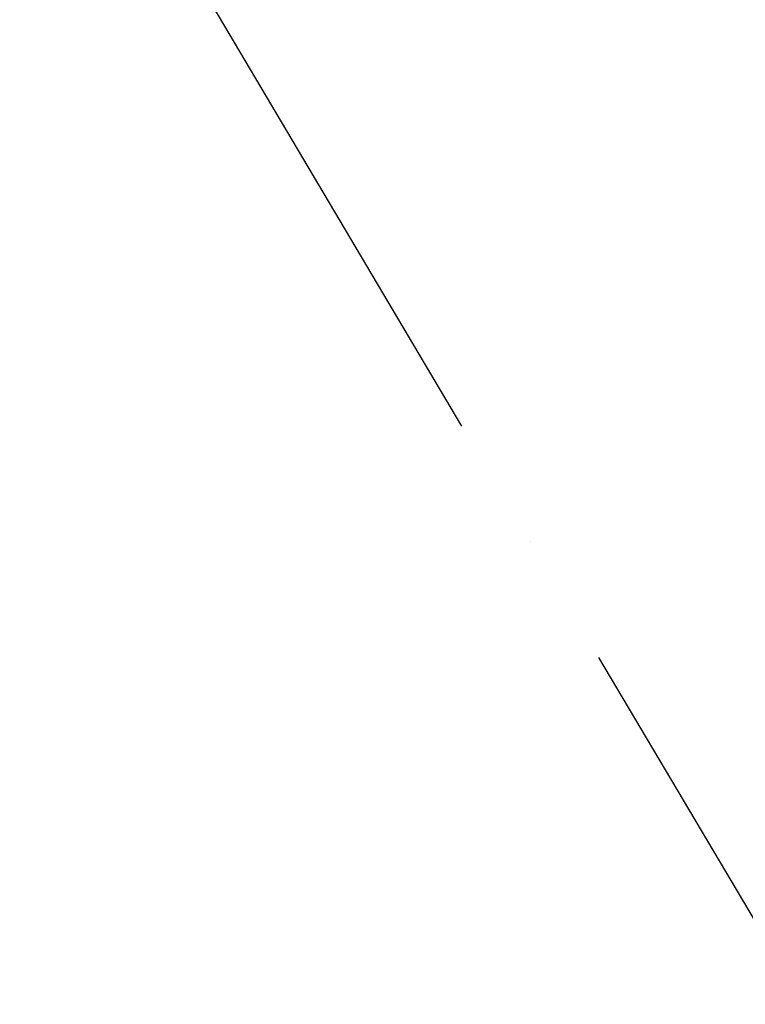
# Model space of a CAD drawing. Header units: millimetres. Extents: x 20872 to 297961, y -293704 to 213007.
# Tile 142 of 256: x 71504 to 73123, y -15063 to -12865. Entities that reach past the tile are written whole.
import ezdxf
from ezdxf.xclip import XClip

# ---------------------------------------------------------------- set-up
doc = ezdxf.new("R2010")
doc.units = ezdxf.units.MM
doc.header["$LTSCALE"] = 100
doc.header["$XCLIPFRAME"] = 2
doc.linetypes.add('ACAD_ISO10W100', pattern=[18, 12, -3, 0, -3])
doc.layers.add('A--L$7--_stramien', color=1, linetype='Continuous')
doc.layers.add('XREFS', color=9, linetype='Continuous')

# ---------------------------------------------------------------- blocks, each defined once
blk = doc.blocks.new('stramienlijnen_1')
at = {"layer": 'A--L$7--_stramien', "color": 1, "linetype": 'ACAD_ISO10W100', "lineweight": -3}
blk.add_line((70962.6, 14729.9), (80958, -2152.6), dxfattribs=at)
blk = doc.blocks.new('2016-01-28 101 1e verdieping bestaand')
at = {"layer": 'A--L$7--_stramien'}
blk.add_blockref('stramienlijnen_1', (0, 0), dxfattribs=at)

msp = doc.modelspace()

# ---------------------------------------------------------------- block references
at = {"layer": 'XREFS', "color": 31, "true_color": 0xdec496}
ref = msp.add_blockref('2016-01-28 101 1e verdieping bestaand', (-1, -25920.2), dxfattribs=at)
XClip(ref).set_block_clipping_path([(116767.0762143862, 29769.3836009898), (164491.5066313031, 13442.9004429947), (179861.0762143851, 13442.9004429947), (179861.0762143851, -11696.8579780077), (20873.0762143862, -11696.8579780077), (20873.0762143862, 82263.1420219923), (116767.0762143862, 82263.1420219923)])

doc.saveas('drawing.dxf')
